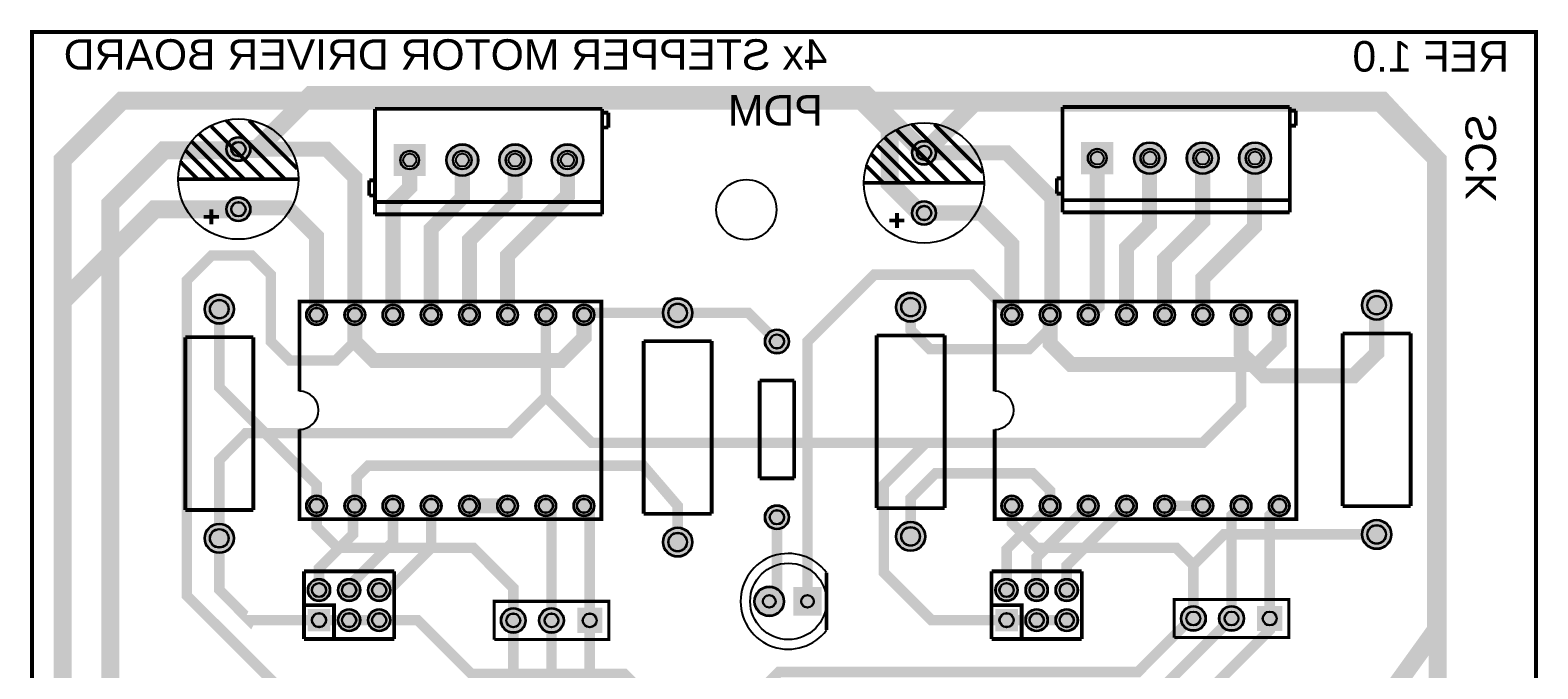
# Model space of a CAD drawing. Header units: millimetres. Extents: x 0 to 100, y -100 to 0.
# Tile 3 of 3: x 0 to 100, y -42 to 0. Entities that reach past the tile are written whole.
import ezdxf

# ---------------------------------------------------------------- set-up
doc = ezdxf.new("R2010")
doc.units = ezdxf.units.MM
for name, color, linetype, true_color in [('BoardOutline', 7, 'Continuous', 0xff00ff), ('BottomLayer', 7, 'Continuous', 0x0000ff), ('BottomSolderMaskLayer', 7, 'Continuous', 0xaa00ff), ('Document', 7, 'Continuous', 0xffffff), ('Multi-Layer', 7, 'Continuous', 0xc0c0c0), ('TopLayer', 7, 'Continuous', 0xff0000), ('TopSilkLayer', 7, 'Continuous', 0xffcc00), ('TopSolderMaskLayer', 7, 'Continuous', 0x800080)]:
    doc.layers.add(name, color=color, linetype=linetype, true_color=true_color)
doc.styles.get("Standard").update_dxf_attribs({"font": 'arial.ttf'})

msp = doc.modelspace()

# ---------------------------------------------------------------- hatches: boundary and pattern name
at = {"layer": 'BottomSolderMaskLayer'}
for points in [[(12.9, -7.78, 1), (14.53, -7.78, 1)], [(24.04, -7.44), (26.17, -7.44), (26.17, -9.58), (24.04, -9.58)], [(27.55, -8.51, 1), (29.68, -8.51, 1)], [(31.05, -8.51, 1), (33.19, -8.51, 1)], [(34.53, -8.51, 1), (36.66, -8.51, 1)], [(58.5, -8.03, 1), (60.12, -8.03, 1)], [(69.76, -7.32), (71.89, -7.32), (71.89, -9.45), (69.76, -9.45)], [(73.27, -8.38, 1), (75.4, -8.38, 1)], [(76.77, -8.38, 1), (78.91, -8.38, 1)], [(80.25, -8.38, 1), (82.39, -8.38, 1)], [(12.9, -11.78, 1), (14.53, -11.78, 1)], [(58.5, -12.03, 1), (60.12, -12.03, 1)], [(11.46, -18.42, 1), (13.44, -18.42, 1)], [(41.94, -18.67, 1), (43.92, -18.67, 1)], [(57.43, -18.29, 1), (59.41, -18.29, 1)], [(88.42, -18.16, 1), (90.4, -18.16, 1)], [(18.22, -18.8, 1), (19.62, -18.8, 1)], [(20.76, -18.8, 1), (22.16, -18.8, 1)], [(23.3, -18.8, 1), (24.7, -18.8, 1)], [(25.84, -18.8, 1), (27.24, -18.8, 1)], [(28.38, -18.8, 1), (29.78, -18.8, 1)], [(30.92, -18.8, 1), (32.32, -18.8, 1)], [(33.46, -18.8, 1), (34.86, -18.8, 1)], [(36, -18.8, 1), (37.4, -18.8, 1)], [(64.45, -18.8, 1), (65.85, -18.8, 1)], [(66.99, -18.8, 1), (68.39, -18.8, 1)], [(69.53, -18.8, 1), (70.93, -18.8, 1)], [(72.07, -18.8, 1), (73.47, -18.8, 1)], [(74.61, -18.8, 1), (76.01, -18.8, 1)], [(77.15, -18.8, 1), (78.55, -18.8, 1)], [(79.69, -18.8, 1), (81.09, -18.8, 1)], [(82.23, -18.8, 1), (83.63, -18.8, 1)], [(48.72, -20.57, 1), (50.34, -20.57, 1)], [(18.22, -31.5, 1), (19.62, -31.5, 1)], [(20.76, -31.5, 1), (22.16, -31.5, 1)], [(23.3, -31.5, 1), (24.7, -31.5, 1)], [(25.84, -31.5, 1), (27.24, -31.5, 1)], [(28.38, -31.5, 1), (29.78, -31.5, 1)], [(30.92, -31.5, 1), (32.32, -31.5, 1)], [(33.46, -31.5, 1), (34.86, -31.5, 1)], [(36, -31.5, 1), (37.4, -31.5, 1)], [(64.45, -31.5, 1), (65.85, -31.5, 1)], [(66.99, -31.5, 1), (68.39, -31.5, 1)], [(69.53, -31.5, 1), (70.93, -31.5, 1)], [(72.07, -31.5, 1), (73.47, -31.5, 1)], [(74.61, -31.5, 1), (76.01, -31.5, 1)], [(77.15, -31.5, 1), (78.55, -31.5, 1)], [(79.69, -31.5, 1), (81.09, -31.5, 1)], [(82.23, -31.5, 1), (83.63, -31.5, 1)], [(48.72, -32.26, 1), (50.34, -32.26, 1)], [(11.46, -33.66, 1), (13.44, -33.66, 1)], [(41.94, -33.91, 1), (43.92, -33.91, 1)], [(57.43, -33.53, 1), (59.41, -33.53, 1)], [(88.42, -33.4, 1), (90.4, -33.4, 1)], [(18.33, -37.1, 1), (19.83, -37.1, 1)], [(20.33, -37.1, 1), (21.83, -37.1, 1)], [(22.33, -37.1, 1), (23.83, -37.1, 1)], [(48.02, -37.85, 1), (50.02, -37.85, 1)], [(50.61, -36.89), (52.51, -36.89), (52.51, -38.8), (50.61, -38.8)], [(64.05, -37.1, 1), (65.55, -37.1, 1)], [(66.05, -37.1, 1), (67.55, -37.1, 1)], [(68.05, -37.1, 1), (69.55, -37.1, 1)], [(18.33, -38.35), (19.83, -38.35), (19.83, -39.85), (18.33, -39.85)], [(20.33, -39.1, 1), (21.83, -39.1, 1)], [(22.33, -39.1, 1), (23.83, -39.1, 1)], [(31.17, -39.12, 1), (32.84, -39.12, 1)], [(33.71, -39.12, 1), (35.38, -39.12, 1)], [(37.92, -39.95), (36.25, -39.95), (36.25, -38.28), (37.92, -38.28)], [(64.05, -38.35), (65.55, -38.35), (65.55, -39.85), (64.05, -39.85)], [(66.05, -39.1, 1), (67.55, -39.1, 1)], [(68.05, -39.1, 1), (69.55, -39.1, 1)], [(76.38, -38.99, 1), (78.05, -38.99, 1)], [(78.92, -38.99, 1), (80.59, -38.99, 1)], [(83.13, -39.83), (81.46, -39.83), (81.46, -38.15), (83.13, -38.15)]]:
    msp.add_hatch(color=256, dxfattribs=at).paths.add_polyline_path(points)
at = {"layer": 'Multi-Layer'}
for points in [[(12.95, -7.78, 1), (14.48, -7.78, 1)], [(24.09, -7.49), (26.12, -7.49), (26.12, -9.53), (24.09, -9.53)], [(27.6, -8.51, 1), (29.63, -8.51, 1)], [(31.1, -8.51, 1), (33.13, -8.51, 1)], [(34.58, -8.51, 1), (36.61, -8.51, 1)], [(58.55, -8.03, 1), (60.07, -8.03, 1)], [(69.81, -7.37), (71.84, -7.37), (71.84, -9.4), (69.81, -9.4)], [(73.32, -8.38, 1), (75.35, -8.38, 1)], [(76.82, -8.38, 1), (78.85, -8.38, 1)], [(80.3, -8.38, 1), (82.33, -8.38, 1)], [(12.95, -11.78, 1), (14.48, -11.78, 1)], [(58.55, -12.03, 1), (60.07, -12.03, 1)], [(11.51, -18.42, 1), (13.39, -18.42, 1)], [(41.99, -18.67, 1), (43.87, -18.67, 1)], [(57.48, -18.29, 1), (59.36, -18.29, 1)], [(88.47, -18.16, 1), (90.35, -18.16, 1)], [(18.27, -18.8, 1), (19.57, -18.8, 1)], [(20.81, -18.8, 1), (22.11, -18.8, 1)], [(23.35, -18.8, 1), (24.65, -18.8, 1)], [(25.89, -18.8, 1), (27.19, -18.8, 1)], [(28.43, -18.8, 1), (29.73, -18.8, 1)], [(30.97, -18.8, 1), (32.27, -18.8, 1)], [(33.51, -18.8, 1), (34.81, -18.8, 1)], [(36.05, -18.8, 1), (37.35, -18.8, 1)], [(64.5, -18.8, 1), (65.8, -18.8, 1)], [(67.04, -18.8, 1), (68.34, -18.8, 1)], [(69.58, -18.8, 1), (70.88, -18.8, 1)], [(72.12, -18.8, 1), (73.42, -18.8, 1)], [(74.66, -18.8, 1), (75.96, -18.8, 1)], [(77.2, -18.8, 1), (78.5, -18.8, 1)], [(79.74, -18.8, 1), (81.04, -18.8, 1)], [(82.28, -18.8, 1), (83.58, -18.8, 1)], [(48.77, -20.57, 1), (50.29, -20.57, 1)], [(18.27, -31.5, 1), (19.57, -31.5, 1)], [(20.81, -31.5, 1), (22.11, -31.5, 1)], [(23.35, -31.5, 1), (24.65, -31.5, 1)], [(25.89, -31.5, 1), (27.19, -31.5, 1)], [(28.43, -31.5, 1), (29.73, -31.5, 1)], [(30.97, -31.5, 1), (32.27, -31.5, 1)], [(33.51, -31.5, 1), (34.81, -31.5, 1)], [(36.05, -31.5, 1), (37.35, -31.5, 1)], [(64.5, -31.5, 1), (65.8, -31.5, 1)], [(67.04, -31.5, 1), (68.34, -31.5, 1)], [(69.58, -31.5, 1), (70.88, -31.5, 1)], [(72.12, -31.5, 1), (73.42, -31.5, 1)], [(74.66, -31.5, 1), (75.96, -31.5, 1)], [(77.2, -31.5, 1), (78.5, -31.5, 1)], [(79.74, -31.5, 1), (81.04, -31.5, 1)], [(82.28, -31.5, 1), (83.58, -31.5, 1)], [(48.77, -32.26, 1), (50.29, -32.26, 1)], [(11.51, -33.66, 1), (13.39, -33.66, 1)], [(41.99, -33.91, 1), (43.87, -33.91, 1)], [(57.48, -33.53, 1), (59.36, -33.53, 1)], [(88.47, -33.4, 1), (90.35, -33.4, 1)], [(18.38, -37.1, 1), (19.78, -37.1, 1)], [(20.38, -37.1, 1), (21.78, -37.1, 1)], [(22.38, -37.1, 1), (23.78, -37.1, 1)], [(48.07, -37.85, 1), (49.97, -37.85, 1)], [(50.66, -36.95), (52.46, -36.95), (52.46, -38.74), (50.66, -38.74)], [(64.1, -37.1, 1), (65.5, -37.1, 1)], [(66.1, -37.1, 1), (67.5, -37.1, 1)], [(68.1, -37.1, 1), (69.5, -37.1, 1)], [(18.38, -38.4), (19.78, -38.4), (19.78, -39.8), (18.38, -39.8)], [(20.38, -39.1, 1), (21.78, -39.1, 1)], [(22.38, -39.1, 1), (23.78, -39.1, 1)], [(31.22, -39.12, 1), (32.79, -39.12, 1)], [(33.76, -39.12, 1), (35.33, -39.12, 1)], [(37.87, -39.9), (36.3, -39.9), (36.3, -38.33), (37.87, -38.33)], [(64.1, -38.4), (65.5, -38.4), (65.5, -39.8), (64.1, -39.8)], [(66.1, -39.1, 1), (67.5, -39.1, 1)], [(68.1, -39.1, 1), (69.5, -39.1, 1)], [(76.43, -38.99, 1), (78, -38.99, 1)], [(78.97, -38.99, 1), (80.54, -38.99, 1)], [(83.08, -39.78), (81.51, -39.78), (81.51, -38.2), (83.08, -38.2)]]:
    msp.add_hatch(color=256, dxfattribs=at).paths.add_polyline_path(points)
at = {"layer": 'TopSolderMaskLayer'}
for points in [[(12.9, -7.78, 1), (14.53, -7.78, 1)], [(24.04, -7.44), (26.17, -7.44), (26.17, -9.58), (24.04, -9.58)], [(27.55, -8.51, 1), (29.68, -8.51, 1)], [(31.05, -8.51, 1), (33.19, -8.51, 1)], [(34.53, -8.51, 1), (36.66, -8.51, 1)], [(58.5, -8.03, 1), (60.12, -8.03, 1)], [(69.76, -7.32), (71.89, -7.32), (71.89, -9.45), (69.76, -9.45)], [(73.27, -8.38, 1), (75.4, -8.38, 1)], [(76.77, -8.38, 1), (78.91, -8.38, 1)], [(80.25, -8.38, 1), (82.39, -8.38, 1)], [(12.9, -11.78, 1), (14.53, -11.78, 1)], [(58.5, -12.03, 1), (60.12, -12.03, 1)], [(11.46, -18.42, 1), (13.44, -18.42, 1)], [(41.94, -18.67, 1), (43.92, -18.67, 1)], [(57.43, -18.29, 1), (59.41, -18.29, 1)], [(88.42, -18.16, 1), (90.4, -18.16, 1)], [(18.22, -18.8, 1), (19.62, -18.8, 1)], [(20.76, -18.8, 1), (22.16, -18.8, 1)], [(23.3, -18.8, 1), (24.7, -18.8, 1)], [(25.84, -18.8, 1), (27.24, -18.8, 1)], [(28.38, -18.8, 1), (29.78, -18.8, 1)], [(30.92, -18.8, 1), (32.32, -18.8, 1)], [(33.46, -18.8, 1), (34.86, -18.8, 1)], [(36, -18.8, 1), (37.4, -18.8, 1)], [(64.45, -18.8, 1), (65.85, -18.8, 1)], [(66.99, -18.8, 1), (68.39, -18.8, 1)], [(69.53, -18.8, 1), (70.93, -18.8, 1)], [(72.07, -18.8, 1), (73.47, -18.8, 1)], [(74.61, -18.8, 1), (76.01, -18.8, 1)], [(77.15, -18.8, 1), (78.55, -18.8, 1)], [(79.69, -18.8, 1), (81.09, -18.8, 1)], [(82.23, -18.8, 1), (83.63, -18.8, 1)], [(48.72, -20.57, 1), (50.34, -20.57, 1)], [(18.22, -31.5, 1), (19.62, -31.5, 1)], [(20.76, -31.5, 1), (22.16, -31.5, 1)], [(23.3, -31.5, 1), (24.7, -31.5, 1)], [(25.84, -31.5, 1), (27.24, -31.5, 1)], [(28.38, -31.5, 1), (29.78, -31.5, 1)], [(30.92, -31.5, 1), (32.32, -31.5, 1)], [(33.46, -31.5, 1), (34.86, -31.5, 1)], [(36, -31.5, 1), (37.4, -31.5, 1)], [(64.45, -31.5, 1), (65.85, -31.5, 1)], [(66.99, -31.5, 1), (68.39, -31.5, 1)], [(69.53, -31.5, 1), (70.93, -31.5, 1)], [(72.07, -31.5, 1), (73.47, -31.5, 1)], [(74.61, -31.5, 1), (76.01, -31.5, 1)], [(77.15, -31.5, 1), (78.55, -31.5, 1)], [(79.69, -31.5, 1), (81.09, -31.5, 1)], [(82.23, -31.5, 1), (83.63, -31.5, 1)], [(48.72, -32.26, 1), (50.34, -32.26, 1)], [(11.46, -33.66, 1), (13.44, -33.66, 1)], [(41.94, -33.91, 1), (43.92, -33.91, 1)], [(57.43, -33.53, 1), (59.41, -33.53, 1)], [(88.42, -33.4, 1), (90.4, -33.4, 1)], [(18.33, -37.1, 1), (19.83, -37.1, 1)], [(20.33, -37.1, 1), (21.83, -37.1, 1)], [(22.33, -37.1, 1), (23.83, -37.1, 1)], [(48.02, -37.85, 1), (50.02, -37.85, 1)], [(50.61, -36.89), (52.51, -36.89), (52.51, -38.8), (50.61, -38.8)], [(64.05, -37.1, 1), (65.55, -37.1, 1)], [(66.05, -37.1, 1), (67.55, -37.1, 1)], [(68.05, -37.1, 1), (69.55, -37.1, 1)], [(18.33, -38.35), (19.83, -38.35), (19.83, -39.85), (18.33, -39.85)], [(20.33, -39.1, 1), (21.83, -39.1, 1)], [(22.33, -39.1, 1), (23.83, -39.1, 1)], [(31.17, -39.12, 1), (32.84, -39.12, 1)], [(33.71, -39.12, 1), (35.38, -39.12, 1)], [(37.92, -39.95), (36.25, -39.95), (36.25, -38.28), (37.92, -38.28)], [(64.05, -38.35), (65.55, -38.35), (65.55, -39.85), (64.05, -39.85)], [(66.05, -39.1, 1), (67.55, -39.1, 1)], [(68.05, -39.1, 1), (69.55, -39.1, 1)], [(76.38, -38.99, 1), (78.05, -38.99, 1)], [(78.92, -38.99, 1), (80.59, -38.99, 1)], [(83.13, -39.83), (81.46, -39.83), (81.46, -38.15), (83.13, -38.15)]]:
    msp.add_hatch(color=256, dxfattribs=at).paths.add_polyline_path(points)

# ---------------------------------------------------------------- linework, layer by layer
at = {"layer": 'BoardOutline', "const_width": 0.254}
msp.add_lwpolyline([(0, 0), (100, 0), (100, -100), (0, -100), (0, 0)], close=True, dxfattribs=at)
at = {"layer": 'BottomLayer'}
for points, const_width in [([(13.72, -7.78), (14.95, -7.78), (18.54, -4.19), (55.47, -4.19), (59.31, -8.03)], 1.2), ([(93.47, -45.68), (93.47, -8.51), (89.66, -4.7), (62.64, -4.7), (59.31, -8.03)], 1.2), ([(5.21, -45.81), (5.21, -11.43), (8.76, -7.87), (13.62, -7.87), (13.72, -7.78)], 1.2), ([(39.37, -49.53), (39.37, -45.09), (38.61, -44.32), (17.15, -44.32), (10.29, -37.47), (10.29, -16.51), (11.94, -14.86), (14.61, -14.86), (15.88, -16.13), (15.88, -20.57), (17.15, -21.84), (20.19, -21.84), (21.46, -20.57)], 0.7), ([(51.56, -37.85), (51.56, -20.57), (56.01, -16.13), (62.48, -16.13), (65.15, -18.8)], 0.7), ([(18.92, -31.5), (18.92, -30.1), (12.45, -23.62), (12.45, -18.42)], 0.7), ([(21.46, -18.8), (21.46, -20.57), (22.73, -21.84), (35.18, -21.84), (36.7, -20.32), (36.7, -18.8)], 1), ([(67.69, -18.8), (67.69, -20.7), (69.09, -22.1), (81.53, -22.1), (82.93, -20.7), (82.93, -18.8)], 1), ([(18.92, -31.5), (18.92, -32.89), (20.32, -34.29), (29.34, -34.29), (32, -36.96), (32, -39.12)], 0.7), ([(65.15, -31.5), (65.15, -32.64), (66.8, -34.29), (76.07, -34.29), (77.22, -35.43), (77.22, -38.99)], 0.7), ([(89.41, -33.4), (79.25, -33.4), (77.22, -35.43)], 0.7), ([(23.08, -39.1), (25.64, -39.1), (29.21, -42.67), (39.37, -42.67), (41.91, -45.21), (41.91, -49.53)], 0.7)]:
    msp.add_lwpolyline(points, dxfattribs=dict(at, const_width=const_width))
at = {"layer": 'BottomSolderMaskLayer'}
for centre, radius in [((13.72, -7.78), 0.813), ((13.72, -7.78), 0.488), ((25.11, -8.51), 0.629), ((28.61, -8.51), 1.07), ((28.61, -8.51), 0.629), ((32.12, -8.51), 1.07), ((32.12, -8.51), 0.629), ((35.6, -8.51), 1.07), ((35.6, -8.51), 0.629), ((59.31, -8.03), 0.813), ((59.31, -8.03), 0.488), ((70.83, -8.38), 0.629), ((74.33, -8.38), 1.07), ((74.33, -8.38), 0.629), ((77.84, -8.38), 1.07), ((77.84, -8.38), 0.629), ((81.32, -8.38), 1.07), ((81.32, -8.38), 0.629), ((13.72, -11.78), 0.813), ((13.72, -11.78), 0.488), ((59.31, -12.03), 0.813), ((59.31, -12.03), 0.488), ((12.45, -18.42), 0.991), ((12.45, -18.42), 0.632), ((42.93, -18.67), 0.991), ((42.93, -18.67), 0.632), ((58.42, -18.29), 0.991), ((58.42, -18.29), 0.632), ((89.41, -18.16), 0.991), ((89.41, -18.16), 0.632), ((18.92, -18.8), 0.701), ((18.92, -18.8), 0.485), ((21.46, -18.8), 0.701), ((21.46, -18.8), 0.485), ((24, -18.8), 0.701), ((24, -18.8), 0.485), ((26.54, -18.8), 0.701), ((26.54, -18.8), 0.485), ((29.08, -18.8), 0.701), ((29.08, -18.8), 0.485), ((31.62, -18.8), 0.701), ((31.62, -18.8), 0.485), ((34.16, -18.8), 0.701), ((34.16, -18.8), 0.485), ((36.7, -18.8), 0.701), ((36.7, -18.8), 0.485), ((65.15, -18.8), 0.701), ((65.15, -18.8), 0.485), ((67.69, -18.8), 0.701), ((67.69, -18.8), 0.485), ((70.23, -18.8), 0.701), ((70.23, -18.8), 0.485), ((72.77, -18.8), 0.701), ((72.77, -18.8), 0.485), ((75.31, -18.8), 0.701), ((75.31, -18.8), 0.485), ((77.85, -18.8), 0.701), ((77.85, -18.8), 0.485), ((80.39, -18.8), 0.701), ((80.39, -18.8), 0.485), ((82.93, -18.8), 0.701), ((82.93, -18.8), 0.485), ((49.53, -20.57), 0.813), ((49.53, -20.57), 0.488), ((18.92, -31.5), 0.701), ((18.92, -31.5), 0.485), ((21.46, -31.5), 0.701), ((21.46, -31.5), 0.485), ((24, -31.5), 0.701), ((24, -31.5), 0.485), ((26.54, -31.5), 0.701), ((26.54, -31.5), 0.485), ((29.08, -31.5), 0.701), ((29.08, -31.5), 0.485), ((31.62, -31.5), 0.701), ((31.62, -31.5), 0.485), ((34.16, -31.5), 0.701), ((34.16, -31.5), 0.485), ((36.7, -31.5), 0.701), ((36.7, -31.5), 0.485), ((65.15, -31.5), 0.701), ((65.15, -31.5), 0.485), ((67.69, -31.5), 0.701), ((67.69, -31.5), 0.485), ((70.23, -31.5), 0.701), ((70.23, -31.5), 0.485), ((72.77, -31.5), 0.701), ((72.77, -31.5), 0.485), ((75.31, -31.5), 0.701), ((75.31, -31.5), 0.485), ((77.85, -31.5), 0.701), ((77.85, -31.5), 0.485), ((80.39, -31.5), 0.701), ((80.39, -31.5), 0.485), ((82.93, -31.5), 0.701), ((82.93, -31.5), 0.485), ((49.53, -32.26), 0.813), ((49.53, -32.26), 0.488), ((12.45, -33.66), 0.991), ((12.45, -33.66), 0.632), ((42.93, -33.91), 0.991), ((58.42, -33.53), 0.991), ((58.42, -33.53), 0.632), ((89.41, -33.4), 0.991), ((89.41, -33.4), 0.632), ((42.93, -33.91), 0.632), ((19.08, -37.1), 0.751), ((19.08, -37.1), 0.483), ((21.08, -37.1), 0.751), ((21.08, -37.1), 0.483), ((23.08, -37.1), 0.751), ((23.08, -37.1), 0.483), ((49.02, -37.85), 1), ((64.8, -37.1), 0.751), ((64.8, -37.1), 0.483), ((66.8, -37.1), 0.751), ((66.8, -37.1), 0.483), ((68.8, -37.1), 0.751), ((68.8, -37.1), 0.483), ((49.02, -37.85), 0.428), ((51.56, -37.85), 0.429), ((19.08, -39.1), 0.483), ((21.08, -39.1), 0.751), ((21.08, -39.1), 0.483), ((23.08, -39.1), 0.751), ((23.08, -39.1), 0.483), ((32, -39.12), 0.838), ((32, -39.12), 0.473), ((34.54, -39.12), 0.838), ((34.54, -39.12), 0.473), ((37.08, -39.12), 0.473), ((64.8, -39.1), 0.483), ((66.8, -39.1), 0.751), ((66.8, -39.1), 0.483), ((68.8, -39.1), 0.751), ((68.8, -39.1), 0.483), ((77.22, -38.99), 0.838), ((77.22, -38.99), 0.473), ((79.76, -38.99), 0.838), ((79.76, -38.99), 0.473), ((82.3, -38.99), 0.473)]:
    msp.add_circle(centre, radius, dxfattribs=at)
at = {"layer": 'Document', "const_width": 0.254}
for points in [[(37.91, -5.36), (38.32, -5.36)], [(38.32, -5.36), (38.32, -6.35)], [(83.63, -5.23), (84.04, -5.23)], [(84.04, -5.23), (84.04, -6.22)], [(38.32, -6.35), (37.91, -6.35)], [(84.04, -6.22), (83.63, -6.22)], [(22.8, -9.86), (22.42, -9.86)], [(22.42, -9.86), (22.42, -10.87)], [(68.52, -9.73), (68.14, -9.73)], [(68.14, -9.73), (68.14, -10.74)], [(22.42, -10.87), (22.8, -10.87)], [(68.14, -10.74), (68.52, -10.74)]]:
    msp.add_lwpolyline(points, dxfattribs=at)
at = {"layer": 'Document'}
for centre in [(70.83, -8.38), (74.33, -8.38), (77.84, -8.38), (81.32, -8.38), (25.11, -8.51), (28.61, -8.51), (32.12, -8.51), (35.6, -8.51)]:
    msp.add_circle(centre, 0.432, dxfattribs=at)
at = {"layer": 'Multi-Layer'}
for centre, radius in [((13.72, -7.78), 0.762), ((13.72, -7.78), 0.457), ((25.11, -8.51), 0.599), ((28.61, -8.51), 1.02), ((28.61, -8.51), 0.599), ((32.12, -8.51), 1.02), ((32.12, -8.51), 0.599), ((35.6, -8.51), 1.02), ((35.6, -8.51), 0.599), ((59.31, -8.03), 0.762), ((59.31, -8.03), 0.457), ((70.83, -8.38), 0.599), ((74.33, -8.38), 1.02), ((74.33, -8.38), 0.599), ((77.84, -8.38), 1.02), ((77.84, -8.38), 0.599), ((81.32, -8.38), 1.02), ((81.32, -8.38), 0.599), ((47.5, -11.81), 2), ((13.72, -11.78), 0.762), ((13.72, -11.78), 0.457), ((59.31, -12.03), 0.762), ((59.31, -12.03), 0.457), ((12.45, -18.42), 0.94), ((12.45, -18.42), 0.599), ((42.93, -18.67), 0.94), ((58.42, -18.29), 0.94), ((58.42, -18.29), 0.599), ((89.41, -18.16), 0.94), ((89.41, -18.16), 0.599), ((18.92, -18.8), 0.65), ((18.92, -18.8), 0.45), ((21.46, -18.8), 0.65), ((21.46, -18.8), 0.45), ((24, -18.8), 0.65), ((24, -18.8), 0.45), ((26.54, -18.8), 0.65), ((26.54, -18.8), 0.45), ((29.08, -18.8), 0.65), ((29.08, -18.8), 0.45), ((31.62, -18.8), 0.65), ((31.62, -18.8), 0.45), ((34.16, -18.8), 0.65), ((34.16, -18.8), 0.45), ((36.7, -18.8), 0.65), ((36.7, -18.8), 0.45), ((42.93, -18.67), 0.599), ((65.15, -18.8), 0.65), ((65.15, -18.8), 0.45), ((67.69, -18.8), 0.65), ((67.69, -18.8), 0.45), ((70.23, -18.8), 0.65), ((70.23, -18.8), 0.45), ((72.77, -18.8), 0.65), ((72.77, -18.8), 0.45), ((75.31, -18.8), 0.65), ((75.31, -18.8), 0.45), ((77.85, -18.8), 0.65), ((77.85, -18.8), 0.45), ((80.39, -18.8), 0.65), ((80.39, -18.8), 0.45), ((82.93, -18.8), 0.65), ((82.93, -18.8), 0.45), ((49.53, -20.57), 0.762), ((49.53, -20.57), 0.457), ((18.92, -31.5), 0.65), ((18.92, -31.5), 0.45), ((21.46, -31.5), 0.65), ((21.46, -31.5), 0.45), ((24, -31.5), 0.65), ((24, -31.5), 0.45), ((26.54, -31.5), 0.65), ((26.54, -31.5), 0.45), ((29.08, -31.5), 0.65), ((29.08, -31.5), 0.45), ((31.62, -31.5), 0.65), ((31.62, -31.5), 0.45), ((34.16, -31.5), 0.65), ((34.16, -31.5), 0.45), ((36.7, -31.5), 0.65), ((36.7, -31.5), 0.45), ((65.15, -31.5), 0.65), ((65.15, -31.5), 0.45), ((67.69, -31.5), 0.65), ((67.69, -31.5), 0.45), ((70.23, -31.5), 0.65), ((70.23, -31.5), 0.45), ((72.77, -31.5), 0.65), ((72.77, -31.5), 0.45), ((75.31, -31.5), 0.65), ((75.31, -31.5), 0.45), ((77.85, -31.5), 0.65), ((77.85, -31.5), 0.45), ((80.39, -31.5), 0.65), ((80.39, -31.5), 0.45), ((82.93, -31.5), 0.65), ((82.93, -31.5), 0.45), ((49.53, -32.26), 0.762), ((49.53, -32.26), 0.457), ((12.45, -33.66), 0.94), ((12.45, -33.66), 0.599), ((42.93, -33.91), 0.94), ((58.42, -33.53), 0.94), ((58.42, -33.53), 0.599), ((89.41, -33.4), 0.94), ((89.41, -33.4), 0.599), ((42.93, -33.91), 0.599), ((19.08, -37.1), 0.7), ((19.08, -37.1), 0.45), ((21.08, -37.1), 0.7), ((21.08, -37.1), 0.45), ((23.08, -37.1), 0.7), ((23.08, -37.1), 0.45), ((49.02, -37.85), 0.95), ((64.8, -37.1), 0.7), ((64.8, -37.1), 0.45), ((66.8, -37.1), 0.7), ((66.8, -37.1), 0.45), ((68.8, -37.1), 0.7), ((68.8, -37.1), 0.45), ((49.02, -37.85), 0.406), ((51.56, -37.85), 0.406), ((19.08, -39.1), 0.45), ((21.08, -39.1), 0.7), ((21.08, -39.1), 0.45), ((23.08, -39.1), 0.7), ((23.08, -39.1), 0.45), ((32, -39.12), 0.787), ((32, -39.12), 0.445), ((34.54, -39.12), 0.787), ((34.54, -39.12), 0.445), ((37.08, -39.12), 0.445), ((64.8, -39.1), 0.45), ((66.8, -39.1), 0.7), ((66.8, -39.1), 0.45), ((68.8, -39.1), 0.7), ((68.8, -39.1), 0.45), ((77.22, -38.99), 0.787), ((77.22, -38.99), 0.445), ((79.76, -38.99), 0.787), ((79.76, -38.99), 0.445), ((82.3, -38.99), 0.445)]:
    msp.add_circle(centre, radius, dxfattribs=at)
at = {"layer": 'TopLayer'}
for points, const_width in [([(57.15, -4.57), (5.97, -4.57), (2.03, -8.51), (2.03, -17.91)], 1.2), ([(59.31, -12.03), (59.02, -12.03), (57.02, -10.03), (57.02, -6.45), (55.14, -4.57)], 1.2), ([(73.24, -51.94), (75.57, -49.28), (81.92, -49.28), (86.49, -49.28), (93.35, -39.75), (93.35, -8.38), (89.79, -4.57), (57.15, -4.57)], 1.2), ([(13.72, -7.78), (19.59, -7.78), (21.46, -9.65), (21.46, -18.8)], 1), ([(25.11, -8.51), (25.11, -10.33), (24, -11.43), (24, -18.8)], 1), ([(28.61, -8.51), (28.61, -11.01), (26.54, -13.08), (26.54, -18.8)], 1), ([(32.12, -8.51), (32.12, -10.81), (29.08, -13.84), (29.08, -18.8)], 1), ([(35.6, -8.51), (35.6, -10.88), (31.62, -14.86), (31.62, -18.8)], 1), ([(59.31, -8.03), (64.8, -8.03), (67.82, -11.05), (67.82, -18.67), (67.69, -18.8)], 1), ([(70.23, -18.8), (70.83, -18.2), (70.83, -8.38)], 1), ([(72.77, -18.8), (72.77, -14.35), (74.3, -12.83), (74.3, -8.42), (74.33, -8.38)], 1), ([(77.84, -8.38), (77.84, -12.59), (75.31, -15.11), (75.31, -18.8)], 1), ([(77.85, -18.8), (77.85, -16.38), (81.28, -12.95), (81.28, -8.42), (81.32, -8.38)], 1), ([(13.72, -11.78), (8.16, -11.78), (2.03, -17.91)], 1.2), ([(18.92, -18.8), (18.92, -13.59), (17.02, -11.68), (13.81, -11.68), (13.72, -11.78)], 1), ([(59.31, -12.03), (63.09, -12.03), (65.15, -14.1), (65.15, -18.8)], 1), ([(2.03, -17.91), (2.03, -94.74), (5.21, -97.92), (50.42, -97.92), (50.93, -98.43)], 1.2), ([(67.69, -18.8), (67.69, -19.69), (66.29, -21.08), (59.69, -21.08), (58.42, -19.81), (58.42, -18.29)], 0.7), ([(80.39, -18.8), (80.39, -21.34), (81.92, -22.86), (87.88, -22.86), (89.41, -21.34), (89.41, -18.16)], 1), ([(12.45, -33.66), (12.45, -28.45), (14.22, -26.67), (31.75, -26.67), (34.16, -24.26), (34.16, -18.8)], 0.7), ([(42.93, -18.67), (36.83, -18.67), (36.7, -18.8)], 0.7), ([(42.93, -18.67), (47.63, -18.67), (49.53, -20.57)], 0.7), ([(64.8, -39.1), (59.8, -39.1), (56.64, -35.94), (56.64, -30.1), (59.44, -27.31), (77.85, -27.31), (80.39, -24.77), (80.39, -18.8)], 0.7), ([(77.85, -27.31), (37.21, -27.31), (34.16, -24.26)], 0.7), ([(42.93, -33.91), (42.93, -31.5), (40.64, -28.83), (22.35, -28.83), (21.59, -29.59), (21.59, -31.37), (21.46, -31.5)], 0.7), ([(67.69, -31.5), (67.69, -30.48), (66.55, -29.34), (60.07, -29.34), (58.42, -30.99), (58.42, -33.53)], 0.7), ([(29.08, -31.5), (31.62, -31.5)], 1), ([(19.08, -37.1), (19.08, -35.66), (21.34, -33.4), (21.34, -31.62), (21.46, -31.5)], 0.7), ([(21.08, -37.1), (21.08, -36.83), (24, -33.91), (24, -31.5)], 0.7), ([(23.08, -37.1), (23.73, -37.1), (26.54, -34.29), (26.54, -31.5)], 0.7), ([(34.54, -39.12), (34.54, -31.88), (34.16, -31.5)], 0.7), ([(36.7, -31.5), (37.08, -31.88), (37.08, -39.12)], 0.7), ([(49.53, -32.26), (49.53, -37.34), (49.02, -37.85)], 0.7), ([(64.8, -37.1), (64.8, -34.39), (67.69, -31.5)], 0.7), ([(66.8, -37.1), (66.8, -34.93), (70.23, -31.5)], 0.7), ([(68.8, -37.1), (68.8, -35.47), (72.77, -31.5)], 0.7), ([(75.31, -31.5), (77.85, -31.5)], 0.7), ([(79.76, -38.99), (79.76, -32.13), (80.39, -31.5)], 0.7), ([(82.3, -38.99), (82.3, -32.13), (82.93, -31.5)], 0.7), ([(12.45, -33.66), (12.45, -37.08), (14.48, -39.12), (14.49, -39.1), (19.08, -39.1)], 0.7), ([(19.08, -39.1), (21.08, -39.1)], 0.7), ([(21.08, -39.1), (23.08, -39.1)], 0.7), ([(32, -39.12), (32, -49.28), (31.75, -49.53)], 0.7), ([(34.54, -39.12), (34.54, -49.28), (34.29, -49.53)], 0.7), ([(37.08, -39.12), (37.08, -49.28), (36.83, -49.53)], 0.7), ([(77.22, -38.99), (77.09, -38.99), (73.53, -42.55), (49.66, -42.55), (44.58, -47.63), (44.58, -49.4), (44.45, -49.53)], 0.7), ([(46.99, -49.53), (46.99, -47.75), (50.29, -44.45), (74.3, -44.45), (79.76, -38.99)], 0.7), ([(49.53, -49.53), (49.53, -48.77), (52.2, -46.1), (75.95, -46.1), (82.3, -39.75), (82.3, -38.99)], 0.7), ([(64.8, -39.1), (66.8, -39.1)], 0.7), ([(66.8, -39.1), (68.8, -39.1)], 0.7)]:
    msp.add_lwpolyline(points, dxfattribs=dict(at, const_width=const_width))
at = {"layer": 'TopSilkLayer'}
for points, const_width in [([(22.8, -5.11), (37.91, -5.11)], 0.254), ([(22.8, -11.3), (22.8, -5.11)], 0.254), ([(37.91, -5.11), (37.91, -11.3)], 0.254), ([(68.52, -4.98), (83.63, -4.98)], 0.254), ([(68.52, -11.18), (68.52, -4.98)], 0.254), ([(83.63, -4.98), (83.63, -11.18)], 0.254), ([(12.92, -5.88), (16.82, -9.78)], 0.254), ([(14.42, -5.88), (17.62, -9.08)], 0.254), ([(58.51, -6.13), (62.41, -10.03)], 0.254), ([(60.01, -6.13), (63.21, -9.33)], 0.254), ([(11.12, -6.78), (14.12, -9.78), (14.22, -9.78)], 0.254), ([(11.92, -6.28), (15.42, -9.78)], 0.254), ([(56.71, -7.03), (59.71, -10.03), (59.81, -10.03)], 0.254), ([(57.51, -6.53), (61.01, -10.03)], 0.254), ([(10.22, -7.88), (12.12, -9.78)], 0.254), ([(10.62, -7.28), (13.12, -9.78)], 0.254), ([(55.81, -8.13), (57.71, -10.03)], 0.254), ([(56.21, -7.53), (58.71, -10.03)], 0.254), ([(9.92, -8.58), (9.92, -8.68), (11.02, -9.78)], 0.254), ([(55.51, -8.83), (55.51, -8.93), (56.61, -10.03)], 0.254), ([(9.72, -9.78), (17.72, -9.78)], 0.254), ([(55.31, -10.03), (63.31, -10.03)], 0.254), ([(11.92, -12.78), (11.92, -11.78)], 0.254), ([(22.8, -12.12), (22.8, -11.3)], 0.254), ([(37.91, -11.3), (22.8, -11.3)], 0.254), ([(37.91, -12.12), (22.8, -12.12)], 0.254), ([(37.91, -11.3), (37.91, -12.12)], 0.254), ([(57.51, -13.03), (57.51, -12.03)], 0.254), ([(68.52, -11.99), (68.52, -11.18)], 0.254), ([(83.63, -11.18), (68.52, -11.18)], 0.254), ([(83.63, -11.99), (68.52, -11.99)], 0.254), ([(83.63, -11.18), (83.63, -11.99)], 0.254), ([(11.42, -12.28), (12.42, -12.28)], 0.254), ([(57.01, -12.53), (58.01, -12.53)], 0.254), ([(17.78, -26.42), (17.78, -32.39), (37.85, -32.39), (37.85, -17.91), (17.78, -17.91), (17.78, -23.88)], 0.254), ([(64.01, -26.42), (64.01, -32.39), (84.07, -32.39), (84.07, -17.91), (64.01, -17.91), (64.01, -23.88)], 0.254), ([(56.16, -31.65), (56.16, -20.17)], 0.254), ([(56.16, -20.17), (60.68, -20.17)], 0.254), ([(60.68, -20.17), (60.68, -31.65)], 0.254), ([(87.15, -31.52), (87.15, -20.04)], 0.254), ([(87.15, -20.04), (91.67, -20.04)], 0.254), ([(91.67, -20.04), (91.67, -31.52)], 0.254), ([(10.19, -20.29), (14.71, -20.29)], 0.254), ([(10.19, -31.78), (10.19, -20.29)], 0.254), ([(14.71, -20.29), (14.71, -31.78)], 0.254), ([(40.67, -32.03), (40.67, -20.55)], 0.254), ([(40.67, -20.55), (45.19, -20.55)], 0.254), ([(45.19, -20.55), (45.19, -32.03)], 0.254), ([(48.38, -29.67), (48.38, -23.17)], 0.254), ([(48.38, -23.17), (50.68, -23.17)], 0.254), ([(50.68, -23.17), (50.68, -29.67)], 0.254), ([(50.68, -29.67), (48.38, -29.67)], 0.254), ([(14.71, -31.78), (10.19, -31.78)], 0.254), ([(45.19, -32.03), (40.67, -32.03)], 0.254), ([(60.68, -31.65), (56.16, -31.65)], 0.254), ([(91.67, -31.52), (87.15, -31.52)], 0.254), ([(18.08, -40.35), (18.08, -35.85)], 0.254), ([(18.08, -35.85), (24.08, -35.85)], 0.254), ([(24.08, -35.85), (24.08, -40.35)], 0.254), ([(52.83, -39.75), (52.83, -35.94)], 0.254), ([(63.8, -40.35), (63.8, -35.85)], 0.254), ([(63.8, -35.85), (69.8, -35.85)], 0.254), ([(69.8, -35.85), (69.8, -40.35)], 0.254), ([(18.08, -38.1), (20.08, -38.1), (20.08, -40.35)], 0.254), ([(36.45, -40.39), (38.35, -40.39), (38.35, -37.85), (30.73, -37.85), (30.73, -40.39)], 0.203), ([(63.8, -38.1), (65.8, -38.1), (65.8, -40.35)], 0.254), ([(81.66, -40.26), (83.57, -40.26), (83.57, -37.72), (75.95, -37.72), (75.95, -40.26)], 0.203), ([(24.08, -40.35), (18.08, -40.35)], 0.254), ([(30.73, -40.39), (36.45, -40.39)], 0.203), ([(69.8, -40.35), (63.8, -40.35)], 0.254), ([(75.95, -40.26), (81.66, -40.26)], 0.203)]:
    msp.add_lwpolyline(points, dxfattribs=dict(at, const_width=const_width))
for centre, radius in [((13.72, -9.78), 4), ((59.31, -10.03), 4), ((50.29, -37.85), 2.54)]:
    msp.add_circle(centre, radius, dxfattribs=at)
for centre, radius, start, end in [((17.78, -25.15), 1.27, 270, 90), ((64.01, -25.15), 1.27, 270, 90), ((50.29, -37.85), 3.18, 36.8699, 323.1301)]:
    msp.add_arc(centre, radius, start, end, dxfattribs=at)
at = {"layer": 'TopSolderMaskLayer'}
for centre, radius in [((13.72, -7.78), 0.813), ((13.72, -7.78), 0.488), ((25.11, -8.51), 0.629), ((28.61, -8.51), 1.07), ((28.61, -8.51), 0.629), ((32.12, -8.51), 1.07), ((32.12, -8.51), 0.629), ((35.6, -8.51), 1.07), ((35.6, -8.51), 0.629), ((59.31, -8.03), 0.813), ((59.31, -8.03), 0.488), ((70.83, -8.38), 0.629), ((74.33, -8.38), 1.07), ((74.33, -8.38), 0.629), ((77.84, -8.38), 1.07), ((77.84, -8.38), 0.629), ((81.32, -8.38), 1.07), ((81.32, -8.38), 0.629), ((13.72, -11.78), 0.813), ((13.72, -11.78), 0.488), ((59.31, -12.03), 0.813), ((59.31, -12.03), 0.488), ((12.45, -18.42), 0.991), ((12.45, -18.42), 0.632), ((42.93, -18.67), 0.991), ((42.93, -18.67), 0.632), ((58.42, -18.29), 0.991), ((58.42, -18.29), 0.632), ((89.41, -18.16), 0.991), ((89.41, -18.16), 0.632), ((18.92, -18.8), 0.701), ((18.92, -18.8), 0.485), ((21.46, -18.8), 0.701), ((21.46, -18.8), 0.485), ((24, -18.8), 0.701), ((24, -18.8), 0.485), ((26.54, -18.8), 0.701), ((26.54, -18.8), 0.485), ((29.08, -18.8), 0.701), ((29.08, -18.8), 0.485), ((31.62, -18.8), 0.701), ((31.62, -18.8), 0.485), ((34.16, -18.8), 0.701), ((34.16, -18.8), 0.485), ((36.7, -18.8), 0.701), ((36.7, -18.8), 0.485), ((65.15, -18.8), 0.701), ((65.15, -18.8), 0.485), ((67.69, -18.8), 0.701), ((67.69, -18.8), 0.485), ((70.23, -18.8), 0.701), ((70.23, -18.8), 0.485), ((72.77, -18.8), 0.701), ((72.77, -18.8), 0.485), ((75.31, -18.8), 0.701), ((75.31, -18.8), 0.485), ((77.85, -18.8), 0.701), ((77.85, -18.8), 0.485), ((80.39, -18.8), 0.701), ((80.39, -18.8), 0.485), ((82.93, -18.8), 0.701), ((82.93, -18.8), 0.485), ((49.53, -20.57), 0.813), ((49.53, -20.57), 0.488), ((18.92, -31.5), 0.701), ((18.92, -31.5), 0.485), ((21.46, -31.5), 0.701), ((21.46, -31.5), 0.485), ((24, -31.5), 0.701), ((24, -31.5), 0.485), ((26.54, -31.5), 0.701), ((26.54, -31.5), 0.485), ((29.08, -31.5), 0.701), ((29.08, -31.5), 0.485), ((31.62, -31.5), 0.701), ((31.62, -31.5), 0.485), ((34.16, -31.5), 0.701), ((34.16, -31.5), 0.485), ((36.7, -31.5), 0.701), ((36.7, -31.5), 0.485), ((65.15, -31.5), 0.701), ((65.15, -31.5), 0.485), ((67.69, -31.5), 0.701), ((67.69, -31.5), 0.485), ((70.23, -31.5), 0.701), ((70.23, -31.5), 0.485), ((72.77, -31.5), 0.701), ((72.77, -31.5), 0.485), ((75.31, -31.5), 0.701), ((75.31, -31.5), 0.485), ((77.85, -31.5), 0.701), ((77.85, -31.5), 0.485), ((80.39, -31.5), 0.701), ((80.39, -31.5), 0.485), ((82.93, -31.5), 0.701), ((82.93, -31.5), 0.485), ((49.53, -32.26), 0.813), ((49.53, -32.26), 0.488), ((12.45, -33.66), 0.991), ((12.45, -33.66), 0.632), ((42.93, -33.91), 0.991), ((58.42, -33.53), 0.991), ((58.42, -33.53), 0.632), ((89.41, -33.4), 0.991), ((89.41, -33.4), 0.632), ((42.93, -33.91), 0.632), ((19.08, -37.1), 0.751), ((19.08, -37.1), 0.483), ((21.08, -37.1), 0.751), ((21.08, -37.1), 0.483), ((23.08, -37.1), 0.751), ((23.08, -37.1), 0.483), ((49.02, -37.85), 1), ((64.8, -37.1), 0.751), ((64.8, -37.1), 0.483), ((66.8, -37.1), 0.751), ((66.8, -37.1), 0.483), ((68.8, -37.1), 0.751), ((68.8, -37.1), 0.483), ((49.02, -37.85), 0.428), ((51.56, -37.85), 0.429), ((19.08, -39.1), 0.483), ((21.08, -39.1), 0.751), ((21.08, -39.1), 0.483), ((23.08, -39.1), 0.751), ((23.08, -39.1), 0.483), ((32, -39.12), 0.838), ((32, -39.12), 0.473), ((34.54, -39.12), 0.838), ((34.54, -39.12), 0.473), ((37.08, -39.12), 0.473), ((64.8, -39.1), 0.483), ((66.8, -39.1), 0.751), ((66.8, -39.1), 0.483), ((68.8, -39.1), 0.751), ((68.8, -39.1), 0.483), ((77.22, -38.99), 0.838), ((77.22, -38.99), 0.473), ((79.76, -38.99), 0.838), ((79.76, -38.99), 0.473), ((82.3, -38.99), 0.473)]:
    msp.add_circle(centre, radius, dxfattribs=at)

# ---------------------------------------------------------------- texts
at = {"layer": 'BottomSilkLayer', "text_generation_flag": 2}
for s, p in [('4x STEPPER MOTOR DRIVER BOARD', (52.89, -2.51)), ('REF 1.0', (98.21, -2.63)), ('PDM', (52.58, -6.22))]:
    msp.add_text(s, height=2.032, dxfattribs=at).set_placement(p)
msp.add_text('SCK', height=2.032, rotation=90, dxfattribs=at).set_placement((97.35, -5.43))

doc.saveas('drawing.dxf')
